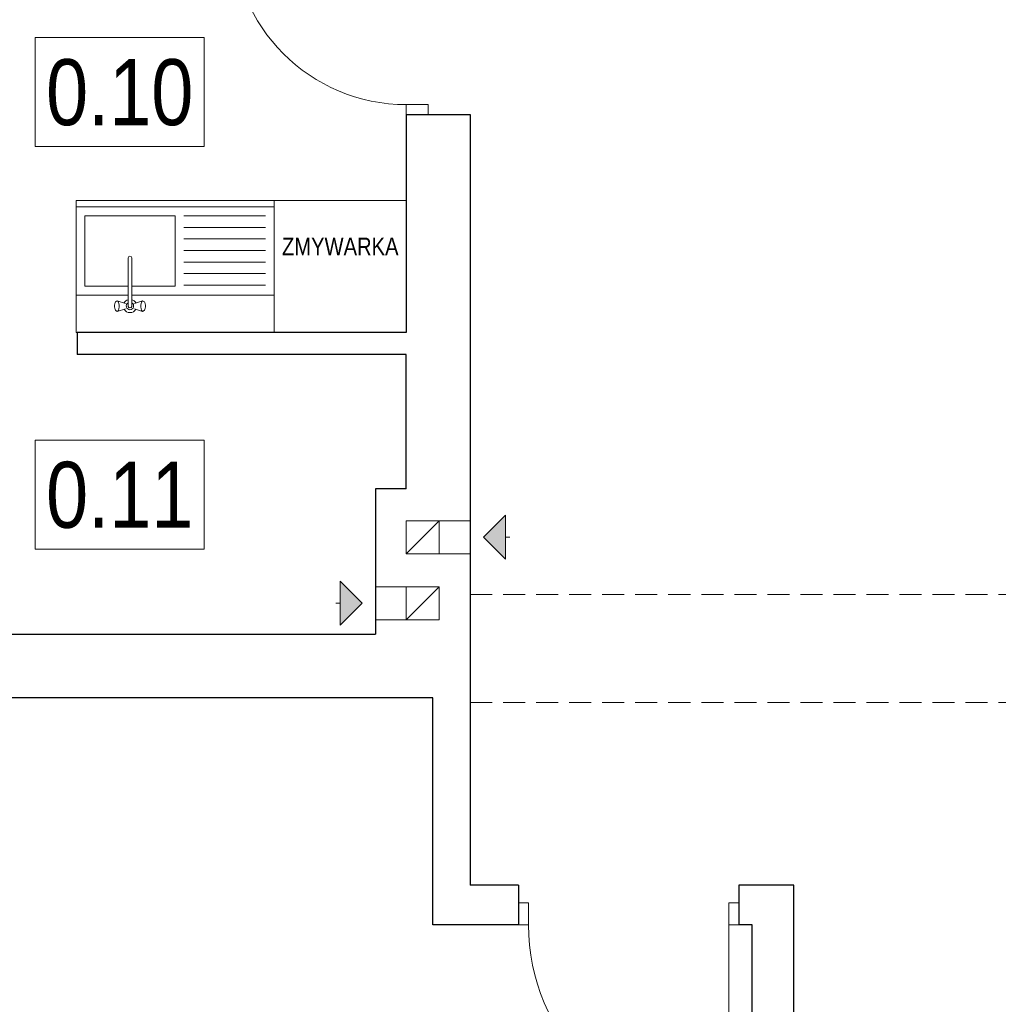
# Model space of a CAD drawing. Extents: x -558982 to 5119495, y -5290134 to 97908.
# Tile 234 of 256: x -437773 to -433329, y -12152 to -7680. Entities that reach past the tile are written whole.
import ezdxf

# ---------------------------------------------------------------- set-up
doc = ezdxf.new("R2010")
doc.units = 0
doc.header["$MEASUREMENT"] = 0
doc.linetypes.add('Krawędzie ukryte', pattern=[150, 100, -50])
for name, color, linetype, lineweight in [('INWENT OPISY_Nr_Pióra__21', 252, 'Continuous', 9), ('INWENT wyposarzenie_Nr_Pióra__21', 252, 'Continuous', 9), ('INWENT. DRZWI_Nr_Pióra__5', 252, 'Continuous', 13), ('INWENT.ŚCIANY_Nr_Pióra__1', 252, 'Continuous', 25), ('Istniejące kominy_Nr_Pióra__21', 252, 'Continuous', 9), ('Istniejące stropy_Nr_Pióra__5', 252, 'Continuous', 13)]:
    doc.layers.add(name, color=color, linetype=linetype, lineweight=lineweight)
doc.layers.add('Istniejące kominy', color=252, linetype='Continuous')
doc.styles.add('GENERATED_STYLE_3', font='ARIALN.TTF')
doc.styles.add('GENERATED_STYLE_5', font='ARIALN.TTF')

# ---------------------------------------------------------------- blocks, each defined once
blk = doc.blocks.new('Linia_1', base_point=(-426624.9, 33482.6))
at = {"layer": 'Istniejące kominy_Nr_Pióra__21', "linetype": 'Continuous'}
blk.add_hatch(color=256, dxfattribs=at).paths.add_polyline_path([(-426624.9, 33482.6), (-426524.9, 33582.6), (-426524.9, 33382.6)], flags=0)
for p, q in [((-426624.9, 33482.6), (-426524.9, 33582.6)), ((-426524.9, 33582.6), (-426524.9, 33382.6)), ((-426624.9, 33482.6), (-426524.9, 33382.6)), ((-426524.9, 33482.6), (-426504.9, 33482.6))]:
    blk.add_line(p, q, dxfattribs=at)
blk = doc.blocks.new('Linia_2', base_point=(-427174.9, 33182.6))
at = {"layer": 'Istniejące kominy_Nr_Pióra__21', "linetype": 'Continuous'}
blk.add_hatch(color=256, dxfattribs=at).paths.add_polyline_path([(-427174.9, 33182.6), (-427274.9, 33082.6), (-427274.9, 33282.6)], flags=0)
for p, q in [((-427174.9, 33182.6), (-427274.9, 33282.6)), ((-427274.9, 33082.6), (-427274.9, 33282.6)), ((-427274.9, 33182.6), (-427294.9, 33182.6)), ((-427174.9, 33182.6), (-427274.9, 33082.6))]:
    blk.add_line(p, q, dxfattribs=at)

msp = doc.modelspace()

# ---------------------------------------------------------------- linework, layer by layer
at = {"layer": 'INWENT wyposarzenie_Nr_Pióra__21', "linetype": 'Continuous'}
for p, q in [((-437517.5, -8500.6), (-437517.5, -8550.6)), ((-437517.5, -8500.6), (-436617.5, -8500.6)), ((-437517.5, -8500.6), (-437517.5, -9100.6)), ((-437517.5, -8530.6), (-436617.5, -8530.6)), ((-437517.5, -8930.6), (-437517.5, -8530.6)), ((-436617.5, -8500.6), (-436617.5, -8550.6)), ((-436617.5, -8500.6), (-436617.5, -9100.6)), ((-436617.5, -9100.6), (-436617.5, -8500.6)), ((-436617.5, -8500.6), (-436017.5, -8500.6)), ((-436617.5, -8530.6), (-436617.5, -8930.6)), ((-436017.5, -8500.6), (-436017.5, -9100.6)), ((-437477.5, -8570.6), (-437477.5, -8890.6)), ((-437067.5, -8570.6), (-437477.5, -8570.6)), ((-437067.5, -8890.6), (-437067.5, -8570.6)), ((-437027.5, -8570.6), (-436657.5, -8570.6)), ((-437027.5, -8623.1), (-436657.5, -8623.1)), ((-437027.5, -8675.6), (-436657.5, -8675.6)), ((-437280.4, -8981.9), (-437280.4, -8761.7)), ((-437264.7, -8761.7), (-437264.7, -8981.9)), ((-437027.5, -8728.1), (-436657.5, -8728.1)), ((-437027.5, -8780.6), (-436657.5, -8780.6)), ((-437027.5, -8833.1), (-436657.5, -8833.1)), ((-437477.5, -8890.6), (-437280.4, -8890.6)), ((-437264.7, -8890.6), (-437067.5, -8890.6)), ((-437027.5, -8885.6), (-436657.5, -8885.6)), ((-437280.4, -8930.6), (-437517.5, -8930.6)), ((-436617.5, -8930.6), (-437264.7, -8930.6)), ((-437342.5, -8977.1), (-437341.7, -8970.6)), ((-437342.5, -8984), (-437342.5, -8977.1)), ((-437341.7, -8990.6), (-437342.5, -8984)), ((-437341.7, -8970.6), (-437340.2, -8965.2)), ((-437340.2, -8965.2), (-437338.1, -8961.8)), ((-437332.9, -8958), (-437338.1, -8961.8)), ((-437332.9, -8958), (-437330.1, -8956.6)), ((-437330.1, -8956.6), (-437327.3, -8958)), ((-437292.6, -8968.5), (-437330.1, -8956.6)), ((-437327.3, -8958), (-437324.8, -8962.2)), ((-437324.8, -8962.2), (-437323, -8968.6)), ((-437323, -8968.6), (-437322, -8976.4)), ((-437322, -8984.7), (-437323, -8992.6)), ((-437322, -8976.4), (-437322, -8984.7)), ((-437252.4, -8968.5), (-437214.9, -8956.6)), ((-437223, -8976.4), (-437222.1, -8968.6)), ((-437223, -8984.7), (-437223, -8976.4)), ((-437222.1, -8992.6), (-437223, -8984.7)), ((-437222.1, -8968.6), (-437220.2, -8962.2)), ((-437220.2, -8962.2), (-437217.8, -8958)), ((-437217.8, -8958), (-437214.9, -8956.6)), ((-437214.9, -8956.6), (-437212.1, -8958)), ((-437212.1, -8958), (-437207, -8961.8)), ((-437207, -8961.8), (-437204.9, -8965.2)), ((-437204.9, -8965.2), (-437203.4, -8970.6)), ((-437203.4, -8970.6), (-437202.6, -8977.1)), ((-437202.6, -8984), (-437203.4, -8990.6)), ((-437202.6, -8977.1), (-437202.6, -8984)), ((-437340.2, -8995.9), (-437341.7, -8990.6)), ((-437338.1, -8999.3), (-437340.2, -8995.9)), ((-437332.9, -9003.1), (-437338.1, -8999.3)), ((-437330.1, -9004.6), (-437332.9, -9003.1)), ((-437292.6, -8992.6), (-437330.1, -9004.6)), ((-437327.3, -9003.1), (-437330.1, -9004.6)), ((-437324.8, -8998.9), (-437327.3, -9003.1)), ((-437323, -8992.6), (-437324.8, -8998.9)), ((-437252.4, -8992.6), (-437214.9, -9004.6)), ((-437220.2, -8998.9), (-437222.1, -8992.6)), ((-437217.8, -9003.1), (-437220.2, -8998.9)), ((-437214.9, -9004.6), (-437217.8, -9003.1)), ((-437212.1, -9003.1), (-437214.9, -9004.6)), ((-437212.1, -9003.1), (-437207, -8999.3)), ((-437204.9, -8995.9), (-437207, -8999.3)), ((-437203.4, -8990.6), (-437204.9, -8995.9)), ((-436617.5, -9100.6), (-437517.5, -9100.6)), ((-436017.5, -9100.6), (-436617.5, -9100.6))]:
    msp.add_line(p, q, dxfattribs=at)
for centre, radius, start, end in [((-437272.5, -8761.7), 7.88, 0, 180), ((-437272.5, -8980.6), 30, 105.2253, 152.0235), ((-437272.5, -8980.6), 16.8, 118.0549, 61.9451), ((-437272.5, -8980.6), 8, 190, 350), ((-437272.5, -8980.6), 30, 27.9765, 74.7747), ((-437272.5, -8980.6), 30, 207.9765, 332.0235)]:
    msp.add_arc(centre, radius, start, end, dxfattribs=at)
at = {"layer": 'INWENT. DRZWI_Nr_Pióra__5', "linetype": 'Continuous'}
for p, q in [((-436017.5, -8110.6), (-436017.5, -8065.6)), ((-436017.5, -8065.6), (-435917.5, -8065.6)), ((-435917.5, -8065.6), (-435917.5, -8110.6)), ((-435462.5, -11690.6), (-435507.5, -11690.6)), ((-435462.5, -11790.6), (-435462.5, -11690.6)), ((-434552.5, -11790.6), (-434552.5, -11690.6)), ((-434552.5, -11690.6), (-434507.5, -11690.6)), ((-435507.5, -11790.6), (-435462.5, -11790.6)), ((-434507.5, -11790.6), (-434552.5, -11790.6)), ((-434552.5, -11790.6), (-434552.5, -12700.6))]:
    msp.add_line(p, q, dxfattribs=at)
for centre, radius in [((-436017.5, -7275.6), 790), ((-434552.5, -11790.6), 910)]:
    msp.add_arc(centre, radius, 180, 270, dxfattribs=at)
at = {"layer": 'INWENT.ŚCIANY_Nr_Pióra__1', "linetype": 'Continuous'}
for p, q in [((-436017.5, -8110.6), (-435727.5, -8110.6)), ((-436017.5, -8110.6), (-436017.5, -9100.6)), ((-435727.5, -8110.6), (-435727.5, -11610.6)), ((-436017.5, -9100.6), (-437512.5, -9100.6)), ((-437512.5, -9100.6), (-437512.5, -9200.6)), ((-436017.5, -9200.6), (-437512.5, -9200.6)), ((-436017.5, -9810.6), (-436017.5, -9200.6)), ((-436017.5, -9810.6), (-436157.5, -9810.6)), ((-436157.5, -9810.6), (-436157.5, -10470.6)), ((-438887.5, -10470.6), (-436157.5, -10470.6)), ((-435897.5, -10760.6), (-438887.5, -10760.6)), ((-435897.5, -11790.6), (-435897.5, -10760.6)), ((-435507.5, -11610.6), (-435727.5, -11610.6)), ((-435507.5, -11610.6), (-435507.5, -11790.6)), ((-434257.5, -11610.6), (-434507.5, -11610.6)), ((-434507.5, -11610.6), (-434507.5, -11790.6)), ((-434257.5, -13570.6), (-434257.5, -11610.6)), ((-435507.5, -11790.6), (-435897.5, -11790.6)), ((-434447.5, -11790.6), (-434507.5, -11790.6)), ((-434447.5, -16210.6), (-434447.5, -11790.6))]:
    msp.add_line(p, q, dxfattribs=at)
at = {"layer": 'Istniejące kominy_Nr_Pióra__21', "linetype": 'Continuous'}
for p, q in [((-436017.5, -10105.6), (-436017.5, -9955.6)), ((-436017.5, -9955.6), (-435727.5, -9955.6)), ((-436017.5, -10105.6), (-435867.5, -9955.6)), ((-435867.5, -9955.6), (-435867.5, -10105.6)), ((-435727.5, -10105.6), (-436017.5, -10105.6)), ((-435867.5, -10255.6), (-436157.5, -10255.6)), ((-436017.5, -10255.6), (-436017.5, -10405.6)), ((-436017.5, -10405.6), (-435867.5, -10255.6)), ((-435867.5, -10405.6), (-435867.5, -10255.6)), ((-436157.5, -10405.6), (-435867.5, -10405.6))]:
    msp.add_line(p, q, dxfattribs=at)
at = {"layer": 'Istniejące stropy_Nr_Pióra__5', "linetype": 'Krawędzie ukryte'}
for p, q in [((-429177.5, -10290.6), (-435727.5, -10290.6)), ((-429177.5, -10780.6), (-435727.5, -10780.6))]:
    msp.add_line(p, q, dxfattribs=at)

# ---------------------------------------------------------------- block references
at = {"layer": 'Istniejące kominy', "linetype": 'Continuous'}
for name, p in [('Linia_1', (-435667.5, -10030.6)), ('Linia_2', (-436217.5, -10330.6))]:
    msp.add_blockref(name, p, dxfattribs=at)

# ---------------------------------------------------------------- texts
at = {"layer": 'INWENT OPISY_Nr_Pióra__21', "linetype": 'Continuous', "insert": (-436317.5, -8669.7), "char_height": 80, "attachment_point": 2, "style": 'GENERATED_STYLE_5'}
msp.add_mtext('{ZMYWARKA}', dxfattribs=at)

# ---------------------------------------------------------------- wipeouts: each hides what was drawn before it
at = {"linetype": 'Continuous', "ltscale": 1718982.604946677}
msp.add_wipeout([(-437703, -7761.4), (-436935, -7761.4), (-436935, -8255.5), (-437703, -8255.5)], dxfattribs=at).dxf.layer = 'INWENT OPISY_Nr_Pióra__21'
at = {"linetype": 'Continuous', "ltscale": 1718393.777581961}
msp.add_wipeout([(-437703, -9590), (-436935, -9590), (-436935, -10084.1), (-437703, -10084.1)], dxfattribs=at).dxf.layer = 'INWENT OPISY_Nr_Pióra__21'

# ---------------------------------------------------------------- next in the draw order: linework, layer by layer
at = {"layer": 'INWENT OPISY_Nr_Pióra__21', "linetype": 'Continuous', "flags": 128}
for points in [[(-437703, -7761.4), (-436935, -7761.4), (-436935, -8255.5), (-437703, -8255.5)], [(-437703, -9590), (-436935, -9590), (-436935, -10084.1), (-437703, -10084.1)]]:
    msp.add_lwpolyline(points, close=True, dxfattribs=at)

# ---------------------------------------------------------------- next in the draw order: texts
at = {"layer": 'INWENT OPISY_Nr_Pióra__21', "linetype": 'Continuous', "char_height": 300, "attachment_point": 8, "style": 'GENERATED_STYLE_3'}
for s, insert in [('{0.10 }', (-437319, -8163.5)), ('{0.11 }', (-437319, -9992.1))]:
    msp.add_mtext(s, dxfattribs=dict(at, insert=insert))

doc.saveas('drawing.dxf')
